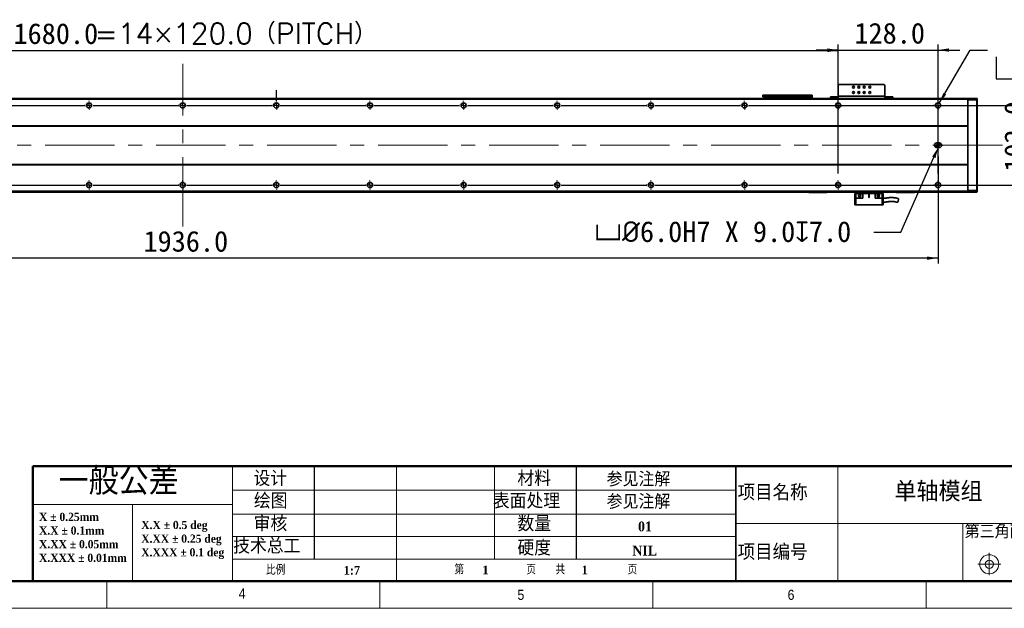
# Model space of a CAD drawing. Header units: millimetres. Extents: x 35 to 2905, y 35 to 2044.
# Tile 4 of 10: x 1008 to 2270, y 35 to 789. Entities that reach past the tile are written whole.
import ezdxf

# ---------------------------------------------------------------- set-up
doc = ezdxf.new("R2010")
doc.units = ezdxf.units.MM
doc.header["$LTSCALE"] = 7
doc.header["$PDSIZE"] = -1
doc.linetypes.add('CENTERX2', pattern=[20.32, 12.7, -2.54, 2.54, -2.54])
doc.layers.add('DIMNS', color=7, linetype='Continuous')
doc.layers.add('黑色实线', color=7, linetype='Continuous')
doc.styles.add('SLDTEXTSTYLE1', font='Gothic.ttf', dxfattribs={"width": 0.913})
doc.styles.add('SLDTEXTSTYLE2', font='timesbd.ttf', dxfattribs={"width": 0.933})
doc.styles.add('SLDTEXTSTYLE3', font='txt', dxfattribs={"bigfont": 'bigfont'})
doc.styles.add('SLDTEXTSTYLE4', font='txt', dxfattribs={"bigfont": 'bigfont'})
doc.styles.add('SLDTEXTSTYLE7', font='timesbd.ttf', dxfattribs={"width": 0.933, "bigfont": 'bigfont'})
doc.styles.add('SLDTEXTSTYLE8', font='txt')
doc.styles.add('SLDTEXTSTYLE9', font='txt', dxfattribs={"bigfont": 'bigfont'})
doc.dimstyles.new('SLDDIMSTYLE0', dxfattribs={"dimtxt": 26.6, "dimasz": 14, "dimexe": 0, "dimexo": 0.0625, "dimgap": 6.65, "dimtad": 2, "dimdec": 1, "dimrnd": 1e-09, "dimzin": 4, "dimdsep": 46, "dimtxsty": 'SLDTEXTSTYLE8', "dimsah": 1, "dimcen": 0.09, "dimadec": 0, "dimazin": 1, "dimtfac": 1, "dimtdec": 1, "dimtmove": 0, "dimatfit": 0, "dimfxl": 0, "dimfrac": 2, "dimtolj": 1, "dimtzin": 12, "dimarcsym": 0})
doc.dimstyles.new('SLDDIMSTYLE4', dxfattribs={"dimtxt": 26.6, "dimasz": 14, "dimexe": 0, "dimexo": 0.0625, "dimgap": 6.65, "dimtad": 2, "dimdec": 1, "dimrnd": 1e-09, "dimzin": 4, "dimdsep": 46, "dimtxsty": 'SLDTEXTSTYLE8', "dimsah": 1, "dimcen": 0.09, "dimadec": 0, "dimazin": 1, "dimtfac": 1, "dimtdec": 1, "dimtofl": 0, "dimtmove": 0, "dimatfit": 3, "dimfxl": 0, "dimfrac": 2, "dimtolj": 1, "dimtzin": 12, "dimarcsym": 0})
doc.dimstyles.new('SLDDIMSTYLE7', dxfattribs={"dimtxt": 26.6, "dimasz": 14, "dimexe": 0, "dimexo": 0.0625, "dimgap": 6.65, "dimtad": 0, "dimtih": 1, "dimtoh": 1, "dimdec": 1, "dimrnd": 1e-09, "dimzin": 4, "dimdsep": 46, "dimtxsty": 'SLDTEXTSTYLE8', "dimsah": 1, "dimcen": 0, "dimadec": 0, "dimazin": 1, "dimtfac": 1, "dimtdec": 1, "dimtofl": 0, "dimtmove": 0, "dimatfit": 3, "dimfxl": 0, "dimfrac": 2, "dimtolj": 1, "dimtzin": 12, "dimarcsym": 0})
doc.dimstyles.new('SLDDIMSTYLE8', dxfattribs={"dimtxt": 26.6, "dimasz": 14, "dimexe": 0, "dimexo": 0.0625, "dimgap": 6.65, "dimtad": 0, "dimtih": 1, "dimtoh": 1, "dimdec": 1, "dimrnd": 1e-09, "dimzin": 4, "dimdsep": 46, "dimtxsty": 'SLDTEXTSTYLE8', "dimsah": 1, "dimcen": 0, "dimadec": 0, "dimazin": 1, "dimtfac": 1, "dimtdec": 1, "dimtofl": 0, "dimtmove": 0, "dimatfit": 3, "dimfxl": 0, "dimfrac": 2, "dimtolj": 1, "dimtzin": 12, "dimarcsym": 0})

# ---------------------------------------------------------------- blocks, each defined once
blk = doc.blocks.new('SW_NOTE_0')
at = {"color": 0, "linetype": 'Continuous', "lineweight": 0, "char_height": 10.5, "attachment_point": 1, "style": 'SLDTEXTSTYLE2'}
for s, insert in [('X.X ± 0.5 deg', (0, 13.8)), ('X.XX ± 0.25 deg', (0, -3.7)), ('X.XXX ± 0.1 deg', (0, -21.2))]:
    blk.add_mtext(s, dxfattribs=dict(at, insert=insert))
blk = doc.blocks.new('SW_NOTE_1')
at = {"color": 0, "linetype": 'Continuous', "lineweight": 0, "char_height": 10.5, "attachment_point": 1, "style": 'SLDTEXTSTYLE2'}
for s, insert in [('X ± 0.25mm ', (0, 13.8)), ('X.X ± 0.1mm', (0, -3.7))]:
    blk.add_mtext(s, dxfattribs=dict(at, insert=insert))
blk = doc.blocks.new('SW_NOTE_2')
at = {"color": 0, "linetype": 'Continuous', "lineweight": 0, "char_height": 10.5, "attachment_point": 1, "style": 'SLDTEXTSTYLE2'}
for s, insert in [('X.XX ± 0.05mm', (0, 13.8)), ('X.XXX ± 0.01mm', (0, -3.7))]:
    blk.add_mtext(s, dxfattribs=dict(at, insert=insert))
blk = doc.blocks.new('_D_28')
at = {"layer": 'Defpoints', "color": 0}
for p in [(2185.7, 625.8), (2186.9, 628.5)]:
    blk.add_point(p, dxfattribs=at)
at = {"layer": '黑色实线', "color": 0, "lineweight": -2}
for p, q in [((2137.6, 517.3), (2180, 613)), ((2103.3, 517.3), (2137.6, 517.3))]:
    blk.add_line(p, q, dxfattribs=at)
at = {"layer": '黑色实线', "color": 0}
blk.add_solid([(2177.9, 613.9), (2182.1, 612), (2185.7, 625.8)], dxfattribs=at)
at = {"layer": '黑色实线', "color": 0, "insert": (1744.9, 531.1), "char_height": 26.6, "attachment_point": 1, "style": 'SLDTEXTSTYLE8'}
blk.add_mtext('\\A1;{\\fGDT|b0|i0|c134|p2;v\\fISOCPEUR|b0|i0|c134|p34;%%C}6.0H7 X 9.0{\\fGDT|b0|i0|c134|p2;x}7.0', dxfattribs=at)
blk = doc.blocks.new('_D_29')
at = {"layer": '黑色实线'}
for p, q in [((249.4, 619.6), (249.4, 476.8)), ((2185.4, 614.1), (2185.4, 476.8)), ((2185.4, 483.8), (249.4, 483.8))]:
    blk.add_line(p, q, dxfattribs=at)
for points in [[(249.4, 483.8), (263.4, 481.7), (263.4, 485.9)], [(2185.4, 483.8), (2171.4, 485.9), (2171.4, 481.7)]]:
    blk.add_solid(points, dxfattribs=at)
at = {"layer": '黑色实线', "insert": (1167.1, 518.7), "char_height": 26.6, "attachment_point": 1, "style": 'SLDTEXTSTYLE8'}
blk.add_mtext('1936.0', dxfattribs=at)
blk = doc.blocks.new('SW_SYMBOL_HOLE_SPOT')
at = {"layer": '黑色实线', "color": 0}
for p, q in [((0, 6125), (0, 525)), ((11200, 525), (11200, 6125)), ((0, 525), (11200, 525))]:
    blk.add_line(p, q, dxfattribs=at)
blk = doc.blocks.new('SW_SYMBOL_HOLE_DEPTH')
at = {"layer": '黑色实线', "color": 0}
for p, q in [((0, 6125), (5600, 6125)), ((2800, 6125), (2800, 525)), ((700, 3885), (2800, 525)), ((4900, 3885), (2800, 525))]:
    blk.add_line(p, q, dxfattribs=at)
blk = doc.blocks.new('_D_30')
at = {"layer": '黑色实线'}
for p, q in [((2187, 682.4), (2226.4, 750.5)), ((2226.4, 750.5), (2248.8, 750.5))]:
    blk.add_line(p, q, dxfattribs=at)
blk.add_solid([(2187, 682.4), (2195.8, 693.5), (2192.2, 695.6)], dxfattribs=at)
at = {"layer": '黑色实线', "xscale": 0.004985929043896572, "yscale": 0.004985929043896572, "zscale": 0.004985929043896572}
for name, p in [('SW_SYMBOL_HOLE_SPOT', (2259.9, 711.1)), ('SW_SYMBOL_HOLE_DEPTH', (2459.5, 711.1))]:
    blk.add_blockref(name, p, dxfattribs=at)
at = {"layer": '黑色实线', "char_height": 26.6, "attachment_point": 1, "style": 'SLDTEXTSTYLE8'}
for s, insert in [('34X ', (2354.9, 785.7)), ('%%c', (2424.2, 785.4)), (' THROUGH HOLE', (2465.3, 785.7)), (' 42.0(UPSIDE DOWN)', (2498.4, 742.1)), ('%%c', (2333.5, 741.9)), (' 11.0 ', (2374.6, 742.1))]:
    blk.add_mtext(s, dxfattribs=dict(at, insert=insert))
blk = doc.blocks.new('_D_31')
at = {"layer": '黑色实线'}
for p, q in [((2305.4, 679.5), (2305.4, 707.5)), ((1952.1, 679.5), (2312.4, 679.5)), ((2305.4, 679.5), (2305.4, 577.5)), ((1952.1, 577.5), (2312.4, 577.5)), ((2305.4, 577.5), (2305.4, 549.5))]:
    blk.add_line(p, q, dxfattribs=at)
for points in [[(2305.4, 679.5), (2307.5, 693.5), (2303.3, 693.5)], [(2305.4, 577.5), (2303.3, 563.5), (2307.5, 563.5)]]:
    blk.add_solid(points, dxfattribs=at)
at = {"layer": '黑色实线', "insert": (2270.5, 594.6), "char_height": 26.6, "attachment_point": 1, "rotation": 90, "style": 'SLDTEXTSTYLE8'}
blk.add_mtext('102.0', dxfattribs=at)
blk = doc.blocks.new('_D_32')
at = {"layer": '黑色实线'}
for p, q in [((377.4, 694.3), (377.4, 757)), ((377.4, 750), (2057.4, 750)), ((2057.4, 694.3), (2057.4, 757))]:
    blk.add_line(p, q, dxfattribs=at)
for points in [[(377.4, 750), (391.4, 747.9), (391.4, 752.1)], [(2057.4, 750), (2043.4, 752.1), (2043.4, 747.9)]]:
    blk.add_solid(points, dxfattribs=at)
at = {"layer": '黑色实线', "char_height": 26.6, "attachment_point": 1}
for s, insert, style in [('1680.0', (1000.5, 784.9), 'SLDTEXTSTYLE8'), ('=14×120.0（PITCH）', (1104.5, 784.9), 'SLDTEXTSTYLE9')]:
    blk.add_mtext(s, dxfattribs=dict(at, insert=insert, style=style))
blk = doc.blocks.new('_D_34')
at = {"layer": '黑色实线'}
for p, q in [((2057.4, 592.3), (2057.4, 757.5)), ((2185.4, 592.3), (2185.4, 757.5)), ((2057.4, 750.5), (2029.4, 750.5)), ((2057.4, 750.5), (2185.4, 750.5)), ((2185.4, 750.5), (2213.4, 750.5))]:
    blk.add_line(p, q, dxfattribs=at)
for points in [[(2057.4, 750.5), (2043.4, 752.6), (2043.4, 748.4)], [(2185.4, 750.5), (2199.4, 748.4), (2199.4, 752.6)]]:
    blk.add_solid(points, dxfattribs=at)
at = {"layer": '黑色实线', "insert": (2078.2, 785.4), "char_height": 26.6, "attachment_point": 1, "style": 'SLDTEXTSTYLE8'}
blk.add_mtext('128.0', dxfattribs=at)
blk = doc.blocks.new('SW_CENTERMARKSYMBOL_1')
at = {"layer": '黑色实线', "color": 0}
for p, q in [((485.08, 0), (594.92, 0)), ((594.92, 0), (594.16, 0)), ((600, 0), (597.46, 0)), ((600, 0), (597.46, 0)), ((600, 0), (597.46, 0)), ((600, 0), (597.46, 0)), ((600, 0), (597.46, 0)), ((600, 0), (597.46, 0)), ((600, 0), (597.46, 0)), ((600, 5.08), (600, 5.84)), ((600, 0), (600, 2.54)), ((600, 0), (600, 2.54)), ((600, 0), (600, 2.54)), ((600, 0), (600, 2.54)), ((600, 0), (600, 2.54)), ((600, 0), (600, 2.54)), ((600, 0), (600, 2.54)), ((600, 0), (600, -2.54)), ((600, 0), (602.54, 0)), ((600, 0), (600, -2.54)), ((600, 0), (602.54, 0)), ((600, 0), (600, -2.54)), ((600, 0), (602.54, 0)), ((600, 0), (600, -2.54)), ((600, 0), (602.54, 0)), ((600, 0), (600, -2.54)), ((600, 0), (602.54, 0)), ((600, 0), (600, -2.54)), ((600, 0), (602.54, 0)), ((600, 0), (600, -2.54)), ((600, 0), (602.54, 0)), ((605.08, 0), (605.84, 0)), ((605.08, 0), (714.92, 0)), ((714.92, 0), (714.16, 0)), ((720, 0), (717.46, 0)), ((720, 0), (717.46, 0)), ((720, 0), (717.46, 0)), ((720, 0), (717.46, 0)), ((720, 0), (717.46, 0)), ((720, 0), (717.46, 0)), ((720, 0), (717.46, 0)), ((720, 0), (717.46, 0)), ((720, 5.08), (720, 5.84)), ((720, 0), (720, 2.54)), ((720, 0), (720, 2.54)), ((720, 0), (720, 2.54)), ((720, 0), (720, 2.54)), ((720, 0), (720, 2.54)), ((720, 0), (720, 2.54)), ((720, 0), (720, 2.54)), ((720, 0), (720, 2.54)), ((720, 0), (720, -2.54)), ((720, 0), (722.54, 0)), ((720, 0), (720, -2.54)), ((720, 0), (722.54, 0)), ((720, 0), (720, -2.54)), ((720, 0), (722.54, 0)), ((720, 0), (720, -2.54)), ((720, 0), (722.54, 0)), ((720, 0), (720, -2.54)), ((720, 0), (722.54, 0)), ((720, 0), (720, -2.54)), ((720, 0), (722.54, 0)), ((720, 0), (720, -2.54)), ((720, 0), (722.54, 0)), ((720, 0), (720, -2.54)), ((720, 0), (722.54, 0)), ((725.08, 0), (725.84, 0)), ((725.08, 0), (834.92, 0)), ((834.92, 0), (834.16, 0)), ((840, 0), (837.46, 0)), ((840, 0), (837.46, 0)), ((840, 0), (837.46, 0)), ((840, 0), (837.46, 0)), ((840, 0), (837.46, 0)), ((840, 0), (837.46, 0)), ((840, 0), (837.46, 0)), ((840, 5.08), (840, 5.84)), ((840, 0), (840, 2.54)), ((840, 0), (840, 2.54)), ((840, 0), (840, 2.54)), ((840, 0), (840, 2.54)), ((840, 0), (840, 2.54)), ((840, 0), (840, 2.54)), ((840, 0), (840, 2.54)), ((840, 0), (840, -2.54)), ((840, 0), (842.54, 0)), ((840, 0), (840, -2.54)), ((840, 0), (842.54, 0)), ((840, 0), (840, -2.54)), ((840, 0), (842.54, 0)), ((840, 0), (840, -2.54)), ((840, 0), (842.54, 0)), ((840, 0), (840, -2.54)), ((840, 0), (842.54, 0)), ((840, 0), (840, -2.54)), ((840, 0), (842.54, 0)), ((840, 0), (840, -2.54)), ((840, 0), (842.54, 0)), ((845.08, 0), (845.84, 0)), ((845.08, 0), (954.92, 0)), ((954.92, 0), (954.16, 0)), ((960, 0), (957.46, 0)), ((960, 0), (957.46, 0)), ((960, 0), (957.46, 0)), ((960, 0), (957.46, 0)), ((960, 0), (957.46, 0)), ((960, 0), (957.46, 0)), ((960, 5.08), (960, 5.84)), ((960, 0), (960, 2.54)), ((960, 0), (960, 2.54)), ((960, 0), (960, 2.54)), ((960, 0), (960, 2.54)), ((960, 0), (960, 2.54)), ((960, 0), (960, 2.54)), ((960, 0), (960, -2.54)), ((960, 0), (962.54, 0)), ((960, 0), (960, -2.54)), ((960, 0), (962.54, 0)), ((960, 0), (960, -2.54)), ((960, 0), (962.54, 0)), ((960, 0), (960, -2.54)), ((960, 0), (962.54, 0)), ((960, 0), (960, -2.54)), ((960, 0), (962.54, 0)), ((960, 0), (960, -2.54)), ((960, 0), (962.54, 0)), ((965.08, 0), (965.84, 0)), ((965.08, 0), (1074.92, 0)), ((1074.92, 0), (1074.16, 0)), ((1080, 0), (1077.46, 0)), ((1080, 0), (1077.46, 0)), ((1080, 0), (1077.46, 0)), ((1080, 0), (1077.46, 0)), ((1080, 0), (1077.46, 0)), ((1080, 5.08), (1080, 5.84)), ((1080, 0), (1080, 2.54)), ((1080, 0), (1080, 2.54)), ((1080, 0), (1080, 2.54)), ((1080, 0), (1080, 2.54)), ((1080, 0), (1080, 2.54)), ((1080, 0), (1080, -2.54)), ((1080, 0), (1082.54, 0)), ((1080, 0), (1080, -2.54)), ((1080, 0), (1082.54, 0)), ((1080, 0), (1080, -2.54)), ((1080, 0), (1082.54, 0)), ((1080, 0), (1080, -2.54)), ((1080, 0), (1082.54, 0)), ((1080, 0), (1080, -2.54)), ((1080, 0), (1082.54, 0)), ((1085.08, 0), (1085.84, 0)), ((1085.08, 0), (1194.92, 0)), ((1194.92, 0), (1194.16, 0)), ((1200, 0), (1197.46, 0)), ((1200, 0), (1197.46, 0)), ((1200, 0), (1197.46, 0)), ((1200, 0), (1197.46, 0)), ((1200, 5.08), (1200, 5.84)), ((1200, 0), (1200, 2.54)), ((1200, 0), (1200, 2.54)), ((1200, 0), (1200, 2.54)), ((1200, 0), (1200, 2.54)), ((1200, 0), (1200, -2.54)), ((1200, 0), (1202.54, 0)), ((1200, 0), (1200, -2.54)), ((1200, 0), (1202.54, 0)), ((1200, 0), (1200, -2.54)), ((1200, 0), (1202.54, 0)), ((1200, 0), (1200, -2.54)), ((1200, 0), (1202.54, 0)), ((1205.08, 0), (1205.84, 0)), ((1205.08, 0), (1314.92, 0)), ((1314.92, 0), (1314.16, 0)), ((1320, 0), (1317.46, 0)), ((1320, 0), (1317.46, 0)), ((1320, 0), (1317.46, 0)), ((1320, 5.08), (1320, 5.84)), ((1320, 0), (1320, 2.54)), ((1320, 0), (1320, 2.54)), ((1320, 0), (1320, 2.54)), ((1320, 0), (1320, -2.54)), ((1320, 0), (1322.54, 0)), ((1320, 0), (1320, -2.54)), ((1320, 0), (1322.54, 0)), ((1320, 0), (1320, -2.54)), ((1320, 0), (1322.54, 0)), ((1325.08, 0), (1325.84, 0)), ((1325.08, 0), (1434.92, 0)), ((1434.92, 0), (1434.16, 0)), ((1440, 0), (1437.46, 0)), ((1440, 0), (1437.46, 0)), ((1440, 5.08), (1440, 5.84)), ((1440, 0), (1440, 2.54)), ((1440, 0), (1440, 2.54)), ((1440, 0), (1440, -2.54)), ((1440, 0), (1442.54, 0)), ((1440, 0), (1440, -2.54)), ((1440, 0), (1442.54, 0)), ((1445.08, 0), (1445.84, 0)), ((1445.08, 0), (1554.92, 0)), ((1560, 0), (1557.46, 0)), ((1560, 5.08), (1560, 5.84)), ((1560, 0), (1560, 2.54)), ((1560, 0), (1560, -2.54)), ((1560, 0), (1562.54, 0)), ((1565.08, 0), (1565.84, 0)), ((600, -5.08), (600, -5.84)), ((720, -5.08), (720, -5.84)), ((840, -5.08), (840, -5.84)), ((960, -5.08), (960, -5.84)), ((1080, -5.08), (1080, -5.84)), ((1200, -5.08), (1200, -5.84)), ((1320, -5.08), (1320, -5.84)), ((1440, -5.08), (1440, -5.84)), ((1560, -5.08), (1560, -5.84))]:
    blk.add_line(p, q, dxfattribs=at)
blk = doc.blocks.new('SW_CENTERMARKSYMBOL_2')
at = {"layer": '黑色实线', "color": 0}
for p, q in [((720, 5.08), (720, 19.44)), ((365.08, 0), (474.92, 0)), ((474.92, 0), (474.16, 0)), ((480, 0), (477.46, 0)), ((480, 0), (477.46, 0)), ((480, 0), (477.46, 0)), ((480, 0), (477.46, 0)), ((480, 0), (477.46, 0)), ((480, 0), (477.46, 0)), ((480, 0), (477.46, 0)), ((480, 5.08), (480, 5.84)), ((480, 0), (480, 2.54)), ((480, 0), (480, 2.54)), ((480, 0), (480, 2.54)), ((480, 0), (480, 2.54)), ((480, 0), (480, 2.54)), ((480, 0), (480, 2.54)), ((480, 0), (480, 2.54)), ((480, 0), (480, -2.54)), ((480, 0), (482.54, 0)), ((480, 0), (480, -2.54)), ((480, 0), (482.54, 0)), ((480, 0), (480, -2.54)), ((480, 0), (482.54, 0)), ((480, 0), (480, -2.54)), ((480, 0), (482.54, 0)), ((480, 0), (480, -2.54)), ((480, 0), (482.54, 0)), ((480, 0), (480, -2.54)), ((480, 0), (482.54, 0)), ((480, 0), (480, -2.54)), ((480, 0), (482.54, 0)), ((485.08, 0), (485.84, 0)), ((485.08, 0), (594.92, 0)), ((594.92, 0), (594.16, 0)), ((600, 0), (597.46, 0)), ((600, 0), (597.46, 0)), ((600, 0), (597.46, 0)), ((600, 0), (597.46, 0)), ((600, 0), (597.46, 0)), ((600, 0), (597.46, 0)), ((600, 0), (597.46, 0)), ((600, 0), (597.46, 0)), ((600, 5.08), (600, 5.84)), ((600, 0), (600, 2.54)), ((600, 0), (600, 2.54)), ((600, 0), (600, 2.54)), ((600, 0), (600, 2.54)), ((600, 0), (600, 2.54)), ((600, 0), (600, 2.54)), ((600, 0), (600, 2.54)), ((600, 0), (600, 2.54)), ((600, 0), (600, -2.54)), ((600, 0), (602.54, 0)), ((600, 0), (600, -2.54)), ((600, 0), (602.54, 0)), ((600, 0), (600, -2.54)), ((600, 0), (602.54, 0)), ((600, 0), (600, -2.54)), ((600, 0), (602.54, 0)), ((600, 0), (600, -2.54)), ((600, 0), (602.54, 0)), ((600, 0), (600, -2.54)), ((600, 0), (602.54, 0)), ((600, 0), (600, -2.54)), ((600, 0), (602.54, 0)), ((600, 0), (600, -2.54)), ((600, 0), (602.54, 0)), ((605.08, 0), (605.84, 0)), ((605.08, 0), (714.92, 0)), ((714.92, 0), (714.16, 0)), ((720, 0), (717.46, 0)), ((720, 0), (717.46, 0)), ((720, 0), (717.46, 0)), ((720, 0), (717.46, 0)), ((720, 0), (717.46, 0)), ((720, 0), (717.46, 0)), ((720, 0), (717.46, 0)), ((720, 0), (720, 2.54)), ((720, 0), (720, 2.54)), ((720, 0), (720, 2.54)), ((720, 0), (720, 2.54)), ((720, 0), (720, 2.54)), ((720, 0), (720, 2.54)), ((720, 0), (720, 2.54)), ((720, 0), (720, -2.54)), ((720, 0), (722.54, 0)), ((720, 0), (720, -2.54)), ((720, 0), (722.54, 0)), ((720, 0), (720, -2.54)), ((720, 0), (722.54, 0)), ((720, 0), (720, -2.54)), ((720, 0), (722.54, 0)), ((720, 0), (720, -2.54)), ((720, 0), (722.54, 0)), ((720, 0), (720, -2.54)), ((720, 0), (722.54, 0)), ((720, 0), (720, -2.54)), ((720, 0), (722.54, 0)), ((725.08, 0), (725.84, 0)), ((725.08, 0), (834.92, 0)), ((834.92, 0), (834.16, 0)), ((840, 0), (837.46, 0)), ((840, 0), (837.46, 0)), ((840, 0), (837.46, 0)), ((840, 0), (837.46, 0)), ((840, 0), (837.46, 0)), ((840, 0), (837.46, 0)), ((840, 5.08), (840, 5.84)), ((840, 0), (840, 2.54)), ((840, 0), (840, 2.54)), ((840, 0), (840, 2.54)), ((840, 0), (840, 2.54)), ((840, 0), (840, 2.54)), ((840, 0), (840, 2.54)), ((840, 0), (840, -2.54)), ((840, 0), (842.54, 0)), ((840, 0), (840, -2.54)), ((840, 0), (842.54, 0)), ((840, 0), (840, -2.54)), ((840, 0), (842.54, 0)), ((840, 0), (840, -2.54)), ((840, 0), (842.54, 0)), ((840, 0), (840, -2.54)), ((840, 0), (842.54, 0)), ((840, 0), (840, -2.54)), ((840, 0), (842.54, 0)), ((845.08, 0), (845.84, 0)), ((845.08, 0), (954.92, 0)), ((954.92, 0), (954.16, 0)), ((960, 0), (957.46, 0)), ((960, 0), (957.46, 0)), ((960, 0), (957.46, 0)), ((960, 0), (957.46, 0)), ((960, 0), (957.46, 0)), ((960, 5.08), (960, 5.84)), ((960, 0), (960, 2.54)), ((960, 0), (960, 2.54)), ((960, 0), (960, 2.54)), ((960, 0), (960, 2.54)), ((960, 0), (960, 2.54)), ((960, 0), (960, -2.54)), ((960, 0), (962.54, 0)), ((960, 0), (960, -2.54)), ((960, 0), (962.54, 0)), ((960, 0), (960, -2.54)), ((960, 0), (962.54, 0)), ((960, 0), (960, -2.54)), ((960, 0), (962.54, 0)), ((960, 0), (960, -2.54)), ((960, 0), (962.54, 0)), ((965.08, 0), (965.84, 0)), ((965.08, 0), (1074.92, 0)), ((1074.92, 0), (1074.16, 0)), ((1080, 0), (1077.46, 0)), ((1080, 0), (1077.46, 0)), ((1080, 0), (1077.46, 0)), ((1080, 0), (1077.46, 0)), ((1080, 5.08), (1080, 5.84)), ((1080, 0), (1080, 2.54)), ((1080, 0), (1080, 2.54)), ((1080, 0), (1080, 2.54)), ((1080, 0), (1080, 2.54)), ((1080, 0), (1080, -2.54)), ((1080, 0), (1082.54, 0)), ((1080, 0), (1080, -2.54)), ((1080, 0), (1082.54, 0)), ((1080, 0), (1080, -2.54)), ((1080, 0), (1082.54, 0)), ((1080, 0), (1080, -2.54)), ((1080, 0), (1082.54, 0)), ((1085.08, 0), (1085.84, 0)), ((1085.08, 0), (1194.92, 0)), ((1194.92, 0), (1194.16, 0)), ((1200, 0), (1197.46, 0)), ((1200, 0), (1197.46, 0)), ((1200, 0), (1197.46, 0)), ((1200, 5.08), (1200, 5.84)), ((1200, 0), (1200, 2.54)), ((1200, 0), (1200, 2.54)), ((1200, 0), (1200, 2.54)), ((1200, 0), (1200, -2.54)), ((1200, 0), (1202.54, 0)), ((1200, 0), (1200, -2.54)), ((1200, 0), (1202.54, 0)), ((1200, 0), (1200, -2.54)), ((1200, 0), (1202.54, 0)), ((1205.08, 0), (1205.84, 0)), ((1205.08, 0), (1314.92, 0)), ((1314.92, 0), (1314.16, 0)), ((1320, 0), (1317.46, 0)), ((1320, 0), (1317.46, 0)), ((1320, 5.08), (1320, 5.84)), ((1320, 0), (1320, 2.54)), ((1320, 0), (1320, 2.54)), ((1320, 0), (1320, -2.54)), ((1320, 0), (1322.54, 0)), ((1320, 0), (1320, -2.54)), ((1320, 0), (1322.54, 0)), ((1325.08, 0), (1325.84, 0)), ((1325.08, 0), (1434.92, 0)), ((1440, 0), (1437.46, 0)), ((1440, 5.08), (1440, 5.84)), ((1440, 0), (1440, 2.54)), ((1440, 0), (1440, -2.54)), ((1440, 0), (1442.54, 0)), ((1445.08, 0), (1445.84, 0)), ((480, -5.08), (480, -5.84)), ((600, -5.08), (600, -5.84)), ((720, -5.08), (720, -5.84)), ((840, -5.08), (840, -5.84)), ((960, -5.08), (960, -5.84)), ((1080, -5.08), (1080, -5.84)), ((1200, -5.08), (1200, -5.84)), ((1320, -5.08), (1320, -5.84)), ((1440, -5.08), (1440, -5.84))]:
    blk.add_line(p, q, dxfattribs=at)
blk = doc.blocks.new('SW_CENTERMARKSYMBOL_3')
at = {"layer": '黑色实线', "color": 0}
for p, q in [((-5.08, 0), (-5.84, 0)), ((0, 0), (-2.54, 0)), ((0, 5.08), (0, 5.84)), ((0, 0), (0, 2.54)), ((0, 0), (0, -2.54)), ((0, 0), (2.54, 0)), ((5.08, 0), (5.84, 0)), ((0, -5.08), (0, -5.84))]:
    blk.add_line(p, q, dxfattribs=at)
blk = doc.blocks.new('SW_CENTERMARKSYMBOL_4')
at = {"layer": '黑色实线', "color": 0}
for p, q in [((-5.08, 0), (-5.84, 0)), ((0, 0), (-2.54, 0)), ((0, 5.08), (0, 5.84)), ((0, 0), (0, 2.54)), ((0, 0), (0, -2.54)), ((0, 0), (2.54, 0)), ((5.08, 0), (5.84, 0)), ((0, -5.08), (0, -5.84))]:
    blk.add_line(p, q, dxfattribs=at)
blk = doc.blocks.new('SW_CENTERMARKSYMBOL_5')
at = {"layer": '黑色实线', "color": 0}
for p, q in [((-5.08, 0), (-5.54, 0)), ((0, 0), (-2.54, 0)), ((0, 5.08), (0, 5.54)), ((0, 0), (0, 2.54)), ((0, 0), (2.54, 0)), ((0, 0), (0, -2.54)), ((5.08, 0), (5.54, 0)), ((0, -5.08), (0, -5.54))]:
    blk.add_line(p, q, dxfattribs=at)
blk = doc.blocks.new('SW_DOWELSYMBOL_5')
at = {"linetype": 'Continuous', "lineweight": 18}
h = blk.add_hatch(color=0, dxfattribs=at)
edge = h.paths.add_edge_path(flags=0)
edge.add_arc((0, 0), 3, 180, 270)
edge.add_line((0, -3), (0, 0))
edge.add_line((0, 0), (-3, 0))
h = blk.add_hatch(color=0, dxfattribs=at)
edge = h.paths.add_edge_path(flags=0)
edge.add_arc((0, 0), 3, 0, 90)
edge.add_line((0, 3), (0, 0))
edge.add_line((0, 0), (3, 0))
at = {"layer": '黑色实线', "color": 0}
blk.add_circle((0, 0), 3, dxfattribs=at)
blk = doc.blocks.new('SW_DOWELSYMBOL_6')
at = {"linetype": 'Continuous', "lineweight": 18}
h = blk.add_hatch(color=0, dxfattribs=at)
edge = h.paths.add_edge_path(flags=0)
edge.add_arc((0, 0), 3, 180, 270)
edge.add_line((0, -3), (0, 0))
edge.add_line((0, 0), (-3, 0))
h = blk.add_hatch(color=0, dxfattribs=at)
edge = h.paths.add_edge_path(flags=0)
edge.add_arc((0, 0), 3, 0, 90)
edge.add_line((0, 3), (0, 0))
edge.add_line((0, 0), (3, 0))
at = {"layer": '黑色实线', "color": 0}
blk.add_circle((0, 0), 3, dxfattribs=at)

msp = doc.modelspace()

# ---------------------------------------------------------------- linework, layer by layer
at = {"color": 7, "linetype": 'Continuous', "lineweight": 35}
for p, q in [((2058.38, 706.32), (2057.38, 705.32)), ((2057.38, 705.32), (2057.38, 691.52)), ((2116.38, 706.32), (2058.38, 706.32)), ((2117.38, 705.32), (2116.38, 706.32)), ((2117.38, 691.52), (2117.38, 705.32)), ((2223.38, 688.52), (211.38, 688.52)), ((2223.38, 687.52), (211.38, 687.52)), ((1960.88, 690.52), (1960.88, 692.52)), ((1960.88, 692.52), (1961.88, 692.52)), ((1961.88, 690.52), (1960.88, 690.52)), ((1961.88, 692.52), (1961.88, 690.52)), ((1961.88, 692.52), (2015.88, 692.52)), ((1961.88, 690.52), (2015.88, 690.52)), ((1988.88, 688.69), (1988.88, 690.52)), ((1988.88, 688.69), (2023.88, 688.69)), ((1988.88, 688.52), (1988.88, 688.69)), ((2015.88, 690.52), (2015.88, 692.52)), ((2015.88, 692.52), (2023.88, 692.52)), ((2023.88, 690.52), (2015.88, 690.52)), ((2023.88, 692.52), (2023.88, 690.52)), ((2023.88, 690.52), (2023.88, 688.69)), ((2023.88, 688.69), (2023.88, 688.52)), ((2047.38, 688.52), (2047.38, 690.52)), ((2047.38, 690.52), (2048.38, 690.52)), ((2048.38, 690.52), (2048.38, 688.52)), ((2048.38, 690.52), (2056.38, 690.52)), ((2056.38, 690.52), (2056.38, 688.52)), ((2057.38, 690.52), (2056.38, 690.52)), ((2057.9, 682.78), (2056.86, 682.78)), ((2117.38, 691.52), (2057.38, 691.52)), ((2057.38, 688.52), (2057.38, 691.52)), ((2059.88, 677.37), (2059.88, 681.67)), ((2117.38, 691.52), (2117.38, 688.52)), ((2118.38, 690.52), (2117.38, 690.52)), ((2118.38, 690.52), (2118.38, 688.52)), ((2118.38, 690.52), (2126.38, 690.52)), ((2126.38, 688.52), (2126.38, 690.52)), ((2126.38, 690.52), (2127.38, 690.52)), ((2127.38, 690.52), (2127.38, 688.52)), ((2223.38, 688.22), (2223.68, 688.52)), ((2223.38, 687.52), (2223.38, 688.52)), ((2223.38, 653.52), (2223.38, 687.52)), ((2223.38, 686.4), (2223.68, 686.52)), ((2223.68, 688.52), (2223.68, 686.52)), ((2223.68, 688.52), (2235.08, 688.52)), ((2223.68, 686.52), (2223.68, 570.52)), ((2235.08, 686.52), (2223.68, 686.52)), ((2235.08, 686.52), (2235.08, 688.52)), ((2235.38, 688.22), (2235.08, 688.52)), ((2235.08, 570.52), (2235.08, 686.52)), ((2235.38, 686.4), (2235.08, 686.52)), ((2235.38, 688.22), (2235.38, 686.4)), ((2235.38, 686.4), (2235.38, 570.64)), ((2182.38, 680.89), (2182.38, 678.15)), ((2223.38, 653.52), (211.38, 653.52)), ((2223.38, 653.02), (211.38, 653.02)), ((2223.38, 653.52), (2223.38, 653.02)), ((2223.38, 604.02), (2223.38, 653.02)), ((2186.88, 631.52), (2183.88, 631.52)), ((2183.88, 625.52), (2186.88, 625.52)), ((2223.38, 604.02), (211.38, 604.02)), ((2223.38, 603.52), (211.38, 603.52)), ((2223.38, 603.52), (2223.38, 604.02)), ((2223.38, 569.52), (2223.38, 603.52)), ((2223.38, 569.52), (211.38, 569.52)), ((2223.38, 568.52), (211.38, 568.52)), ((2019.38, 568.32), (2019.38, 568.52)), ((2019.38, 568.32), (2019.68, 568.02)), ((2019.38, 568.32), (2020.38, 568.32)), ((2020.5, 568.02), (2019.68, 568.02)), ((2020.38, 568.52), (2020.38, 568.32)), ((2020.5, 568.02), (2020.38, 568.32)), ((2020.38, 568.32), (2042.38, 568.32)), ((2042.25, 568.02), (2020.5, 568.02)), ((2042.25, 568.02), (2042.38, 568.32)), ((2043.08, 568.02), (2042.25, 568.02)), ((2042.38, 568.32), (2042.38, 568.52)), ((2042.38, 568.32), (2043.38, 568.32)), ((2043.08, 568.02), (2043.38, 568.32)), ((2043.38, 568.52), (2043.38, 568.32)), ((2057.9, 574.26), (2056.86, 574.26)), ((2059.88, 575.37), (2059.88, 579.67)), ((2079.88, 566.62), (2079.88, 568.52)), ((2113.88, 566.62), (2113.88, 568.52)), ((2131.38, 568.32), (2131.38, 568.52)), ((2131.38, 568.32), (2131.68, 568.02)), ((2131.38, 568.32), (2132.38, 568.32)), ((2132.5, 568.02), (2131.68, 568.02)), ((2132.38, 568.52), (2132.38, 568.32)), ((2132.5, 568.02), (2132.38, 568.32)), ((2132.38, 568.32), (2154.38, 568.32)), ((2154.25, 568.02), (2132.5, 568.02)), ((2154.25, 568.02), (2154.38, 568.32)), ((2155.08, 568.02), (2154.25, 568.02)), ((2154.38, 568.32), (2154.38, 568.52)), ((2154.38, 568.32), (2155.38, 568.32)), ((2155.08, 568.02), (2155.38, 568.32)), ((2155.38, 568.52), (2155.38, 568.32)), ((2182.38, 578.89), (2182.38, 576.15)), ((2223.38, 570.64), (2223.68, 570.52)), ((2223.38, 569.52), (2223.38, 568.52)), ((2223.38, 568.82), (2223.68, 568.52)), ((2223.68, 570.52), (2223.68, 568.52)), ((2223.68, 570.52), (2235.08, 570.52)), ((2235.08, 568.52), (2223.68, 568.52)), ((2235.38, 570.64), (2235.08, 570.52)), ((2235.08, 568.52), (2235.08, 570.52)), ((2235.38, 568.82), (2235.08, 568.52)), ((2235.38, 570.64), (2235.38, 568.82)), ((2078.88, 566.62), (2078.88, 552.22)), ((2080.08, 566.62), (2078.88, 566.62)), ((2080.08, 560.62), (2079.88, 560.62)), ((2079.88, 552.22), (2079.88, 560.62)), ((2080.08, 566.62), (2080.08, 560.62)), ((2088.88, 566.62), (2080.08, 566.62)), ((2080.08, 560.62), (2088.88, 560.62)), ((2088.88, 566.62), (2096.63, 566.62)), ((2088.88, 566.62), (2088.88, 560.62)), ((2097.13, 566.62), (2096.63, 566.62)), ((2096.63, 566.62), (2096.63, 561.87)), ((2097.13, 566.62), (2104.88, 566.62)), ((2097.13, 561.87), (2097.13, 566.62)), ((2104.88, 560.62), (2104.88, 566.62)), ((2113.68, 566.62), (2104.88, 566.62)), ((2104.88, 560.62), (2113.68, 560.62)), ((2108.26, 565.07), (2108.42, 565.17)), ((2108.26, 565.07), (2108.42, 565.17)), ((2109.89, 564.67), (2110.02, 564.27)), ((2113.68, 560.62), (2113.68, 566.62)), ((2114.88, 566.62), (2113.68, 566.62)), ((2113.88, 560.62), (2113.68, 560.62)), ((2113.88, 560.62), (2113.88, 552.22)), ((2114.88, 552.22), (2114.88, 566.62)), ((2079.88, 552.22), (2078.88, 552.22)), ((2113.88, 552.22), (2079.88, 552.22)), ((2114.88, 552.22), (2113.88, 552.22)), ((1926.29, 217), (1926.29, 70))]:
    msp.add_line(p, q, dxfattribs=at)
at = {"color": 8, "linetype": 'Continuous', "lineweight": 35}
for p, q in [((2084.63, 697.02), (2083.13, 697.02)), ((2091.63, 697.02), (2090.13, 697.02))]:
    msp.add_line(p, q, dxfattribs=at)
at = {"color": 7, "linetype": 'Continuous', "lineweight": 50}
for p, q in [((1025.29, 217), (1025.29, 70)), ((1025.29, 217), (1281, 217)), ((2870, 217), (1281, 217)), ((70, 70), (2870, 70))]:
    msp.add_line(p, q, dxfattribs=at)
at = {"color": 7, "linetype": 'Continuous', "lineweight": 18}
for p, q in [((1281, 217), (1281, 192.5)), ((1281, 168), (1281, 217)), ((1281, 192.5), (1281, 217)), ((1491.29, 217), (1491.29, 70)), ((1617, 217), (1617, 98.04)), ((2056.78, 217), (2056.78, 70)), ((1281, 168), (1281, 192.5)), ((1281, 186.61), (1926.29, 186.61)), ((1281, 168), (1025.29, 168)), ((1153.14, 168), (1153.14, 70)), ((1281, 168), (1281, 70)), ((1281, 155.78), (1926.29, 155.78)), ((1926.29, 143.5), (2339.76, 143.5)), ((2217.1, 143.5), (2217.1, 70)), ((1281, 126.91), (1926.29, 126.91)), ((2251.06, 106.04), (2251.06, 77.44)), ((1926.29, 98.04), (1281, 98.04)), ((2236.5, 91.48), (2265.91, 91.48)), ((70, 70), (2870, 70)), ((861, 70), (2870, 70)), ((1120, 35), (1120, 70)), ((1470, 35), (1470, 70)), ((1820, 70), (1820, 35)), ((2170, 35), (2170, 70)), ((35, 35), (2905, 35))]:
    msp.add_line(p, q, dxfattribs=at)
at = {"color": 7, "linetype": 'Continuous', "lineweight": 35}
for centre, radius in [((2076.88, 703.02), 1.25), ((2076.88, 696.02), 1.25), ((2083.88, 703.02), 1.25), ((2083.88, 696.02), 1.25), ((2090.88, 703.02), 1.25), ((2090.88, 696.02), 1.25), ((2097.88, 703.02), 1.25), ((2097.88, 696.02), 1.25), ((1097.38, 679.52), 3.3), ((1217.38, 679.52), 3.3), ((1337.38, 679.52), 3.3), ((1457.38, 679.52), 3.3), ((1577.38, 679.52), 3.3), ((1697.38, 679.52), 3.3), ((1817.38, 679.52), 3.3), ((1937.38, 679.52), 3.3), ((2057.38, 679.52), 3.3), ((2185.38, 679.52), 3.3), ((1097.38, 577.52), 3.3), ((1217.38, 577.52), 3.3), ((1337.38, 577.52), 3.3), ((1457.38, 577.52), 3.3), ((1577.38, 577.52), 3.3), ((1697.38, 577.52), 3.3), ((1817.38, 577.52), 3.3), ((1937.38, 577.52), 3.3), ((2057.38, 577.52), 3.3), ((2185.38, 577.52), 3.3), ((2084.88, 564.12), 1.6), ((2108.88, 564.12), 1.6)]:
    msp.add_circle(centre, radius, dxfattribs=at)
at = {"color": 7, "linetype": 'Continuous', "lineweight": 18}
for radius in [12.25, 5.25]:
    msp.add_circle((2251.06, 91.48), radius, dxfattribs=at)
at = {"color": 7, "linetype": 'Continuous', "lineweight": 35}
for centre, radius, start, end in [((2183.88, 628.52), 3, 90, 270), ((2186.88, 628.52), 3, 270, 90), ((2096.88, 561.87), 0.25, 180, 0)]:
    msp.add_arc(centre, radius, start, end, dxfattribs=at)
for points, knots in [([(2086.02, 564.27), (2086.04, 564.14), (2086.08, 563.88), (2085.97, 563.49), (2085.75, 563.14), (2085.41, 562.88), (2084.99, 562.73), (2084.54, 562.72), (2084.1, 562.85), (2083.87, 563.03), (2083.76, 563.12)], [0, 0, 0, 0, 0.1147409, 0.230601, 0.3509285, 0.4758536, 0.6054869, 0.7393797, 0.8775134, 1, 1, 1, 1]), ([(2084.86, 565.42), (2085, 565.39), (2085.28, 565.34), (2085.64, 565.09), (2085.82, 564.84), (2085.88, 564.69), (2085.89, 564.67)], [0, 0, 0, 0, 0.3222241, 0.6431886, 0.9518314, 1, 1, 1, 1]), ([(2108.88, 565.27), (2108.76, 565.26), (2108.53, 565.24), (2108.21, 565.08), (2107.96, 564.84), (2107.79, 564.53), (2107.71, 564.19), (2107.74, 563.84), (2107.88, 563.51), (2108.11, 563.24), (2108.4, 563.05), (2108.74, 562.96), (2109.09, 562.97), (2109.43, 563.09), (2109.71, 563.3), (2109.91, 563.58), (2110.03, 563.92), (2110.02, 564.15), (2110.02, 564.27)], [0, 0, 0, 0, 0.0624934, 0.1250085, 0.1874976, 0.2499964, 0.3124956, 0.3749952, 0.4374888, 0.4999994, 0.5625015, 0.6249989, 0.6875061, 0.7500216, 0.8124944, 0.874993, 0.9374975, 1, 1, 1, 1]), ([(2110.02, 564.27), (2110.04, 564.14), (2110.08, 563.88), (2109.97, 563.49), (2109.75, 563.14), (2109.41, 562.88), (2108.99, 562.73), (2108.54, 562.72), (2108.1, 562.85), (2107.87, 563.03), (2107.76, 563.12)], [0, 0, 0, 0, 0.1147341, 0.230593, 0.3509194, 0.4757879, 0.60542, 0.7393822, 0.8775146, 1, 1, 1, 1]), ([(2108.86, 565.42), (2109, 565.39), (2109.28, 565.34), (2109.64, 565.09), (2109.82, 564.84), (2109.88, 564.69), (2109.89, 564.67)], [0, 0, 0, 0, 0.3222241, 0.6431886, 0.9518314, 1, 1, 1, 1]), ([(2134.19, 560.41), (2133.22, 560.57), (2131.41, 560.86), (2128.94, 561.24), (2126.88, 561.41), (2125.03, 561.45), (2123, 561.37), (2121.16, 561.16), (2119.65, 560.94), (2118.64, 560.79), (2117.6, 560.64), (2116.54, 560.52), (2115.62, 560.44), (2115.07, 560.48), (2114.88, 560.49)], [0, 0, 0, 0, 0.15577089, 0.29078525, 0.39676688, 0.4749909, 0.57359278, 0.7047488, 0.75469674, 0.80709504, 0.86121524, 0.91596098, 0.97040662, 1, 1, 1, 1]), ([(2114.88, 555.5), (2115.11, 555.5), (2115.83, 555.47), (2116.98, 555.56), (2118.66, 555.75), (2120.36, 556.02), (2122.03, 556.25), (2123.48, 556.39), (2125.17, 556.48), (2127.08, 556.42), (2129.12, 556.19), (2131.23, 555.84), (2132.77, 555.6), (2133.62, 555.47)], [0, 0, 0, 0, 0.0368701, 0.1125407, 0.1785138, 0.3028017, 0.3842677, 0.4445285, 0.5302928, 0.6473458, 0.7447467, 0.8603591, 1, 1, 1, 1]), ([(2133.63, 555.51), (2133.66, 555.5), (2133.76, 555.46), (2133.95, 555.73), (2134.16, 556.23), (2134.35, 556.92), (2134.49, 557.73), (2134.57, 558.57), (2134.57, 559.35), (2134.5, 559.96), (2134.37, 560.35), (2134.25, 560.38), (2134.19, 560.4)], [0, 0, 0, 0, 0.0574081, 0.1630218, 0.2664642, 0.3699791, 0.4747891, 0.5815856, 0.6902322, 0.7997769, 0.9088229, 1, 1, 1, 1])]:
    msp.add_open_spline(points, degree=3, knots=knots, dxfattribs=at)
at = {"layer": 'DIMNS', "color": 7}
for p, q in [((1386.18, 98.04), (1386.18, 217)), ((1721.53, 217), (1721.53, 98.04))]:
    msp.add_line(p, q, dxfattribs=at)
at = {"layer": '黑色实线', "linetype": 'CENTERX2', "lineweight": 18}
for p, q in [((1217.38, 524.37), (1217.38, 732.67)), ((2267.83, 628.52), (166.93, 628.52))]:
    msp.add_line(p, q, dxfattribs=at)

# ---------------------------------------------------------------- block references
at = {"color": 7, "linetype": 'Continuous', "lineweight": 0}
for name, p in [('SW_NOTE_1', (1033.26, 143.65)), ('SW_NOTE_0', (1164.24, 133.27)), ('SW_NOTE_2', (1033.26, 108.65))]:
    msp.add_blockref(name, p, dxfattribs=at)
at = {"layer": '黑色实线'}
for name, p in [('SW_CENTERMARKSYMBOL_2', (617.38, 679.52)), ('SW_CENTERMARKSYMBOL_1', (497.38, 577.52)), ('SW_CENTERMARKSYMBOL_3', (2185.38, 679.52)), ('SW_CENTERMARKSYMBOL_5', (2185.38, 628.52)), ('SW_DOWELSYMBOL_5', (2183.88, 628.52)), ('SW_DOWELSYMBOL_6', (2186.88, 628.52)), ('SW_CENTERMARKSYMBOL_4', (2185.38, 577.52))]:
    msp.add_blockref(name, p, dxfattribs=at)

# ---------------------------------------------------------------- texts
at = {"color": 7, "linetype": 'Continuous', "lineweight": 0, "attachment_point": 1}
for s, insert, char_height, style in [('一般公差', (1058.35, 215.56), 35, 'SLDTEXTSTYLE4'), ('设计', (1308.15, 211.2), 19.6, 'SLDTEXTSTYLE4'), ('材料', (1646.32, 211.2), 19.6, 'SLDTEXTSTYLE4'), ('参见注解', (1760.75, 209.7), 18.521, 'SLDTEXTSTYLE3'), ('项目名称', (1928.53, 193.57), 20.373, 'SLDTEXTSTYLE4'), ('单轴模组', (2129.4, 196.56), 22.225, 'SLDTEXTSTYLE7'), ('绘图', (1308.57, 182.46), 19.6, 'SLDTEXTSTYLE4'), ('表面处理', (1614.87, 182.46), 19.6, 'SLDTEXTSTYLE4'), ('参见注解', (1760.75, 180.95), 18.521, 'SLDTEXTSTYLE3'), ('审核', (1308.34, 153.23), 19.6, 'SLDTEXTSTYLE4'), ('数量', (1646.38, 153.23), 19.6, 'SLDTEXTSTYLE4'), ('01', (1800.9, 146.22), 12.6, 'SLDTEXTSTYLE2'), ('技术总工', (1282.02, 124.6), 19.6, 'SLDTEXTSTYLE4'), ('硬度', (1646.39, 122.25), 19.6, 'SLDTEXTSTYLE4'), ('NIL', (1793.67, 115.25), 12.6, 'SLDTEXTSTYLE2'), ('项目编号', (1928.53, 117.29), 20.373, 'SLDTEXTSTYLE4'), ('比例', (1324.1, 89.33), 11.2, 'SLDTEXTSTYLE4'), ('1:7', (1423.69, 89.32), 11.2, 'SLDTEXTSTYLE2'), ('第        页', (1565.66, 89.74), 11.2, 'SLDTEXTSTYLE4'), ('1', (1601.53, 89.74), 11.2, 'SLDTEXTSTYLE2'), ('共        页', (1695.31, 89.74), 11.2, 'SLDTEXTSTYLE4'), ('1', (1728.74, 89.74), 11.2, 'SLDTEXTSTYLE2'), ('4', (1289.17, 60.52), 12.96, 'SLDTEXTSTYLE1'), ('5', (1646.39, 58.78), 12.96, 'SLDTEXTSTYLE1'), ('6', (1992.6, 58.78), 12.96, 'SLDTEXTSTYLE1')]:
    msp.add_mtext(s, dxfattribs=dict(at, insert=insert, char_height=char_height, style=style))
at = {"layer": 'DIMNS', "color": 7, "insert": (2219.42, 142.13), "char_height": 17.5, "attachment_point": 1, "style": 'SLDTEXTSTYLE4'}
msp.add_mtext('第三角画法', dxfattribs=at)

# ---------------------------------------------------------------- dimensions: what is measured, and where the dimension line sits
at = {"layer": '黑色实线'}
dim = msp.add_linear_dim(base=(2057.38, 750.04), p1=(377.38, 685.36), p2=(2057.38, 685.36), text='<>=14×120.0（PITCH）', dimstyle='SLDDIMSTYLE4', dxfattribs=at)
dim.commit()
dim.dimension.update_dxf_attribs({"geometry": '_D_32', "text_midpoint": (1219.05, 750.04), "dimtype": 160})
for base, p1, p2, dimstyle, picture, middle in [((2185.38, 750.49), (2057.38, 583.36), (2185.38, 583.36), 'SLDDIMSTYLE0', '_D_34', (2120.58, 750.49)), ((249.38, 483.82), (2185.38, 622.98), (249.38, 628.52), 'SLDDIMSTYLE4', '_D_29', (1219.05, 483.82))]:
    dim = msp.add_linear_dim(base=base, p1=p1, p2=p2, dimstyle=dimstyle, dxfattribs=at)
    dim.commit()
    dim.dimension.update_dxf_attribs({"geometry": picture, "text_midpoint": middle, "dimtype": 160})
dim = msp.add_diameter_dim_2p(p1=(2183.73, 676.66), p2=(2187.03, 682.38), text='34X %%c THROUGH HOLE\\P{\\fGDT;v}%%c <> {\\fGDT;x} 42.0(UPSIDE DOWN)\\P', dimstyle='SLDDIMSTYLE7', dxfattribs=at)
dim.commit()
dim.dimension.update_dxf_attribs({"geometry": '_D_30', "text_midpoint": (2546.41, 750.49), "dimtype": 163})
dim = msp.add_linear_dim(base=(2305.38, 577.52), p1=(1943.22, 679.52), p2=(1943.22, 577.52), angle=90, dimstyle='SLDDIMSTYLE0', dxfattribs=at)
dim.commit()
dim.dimension.update_dxf_attribs({"geometry": '_D_31', "text_midpoint": (2305.38, 636.94), "dimtype": 160})
dim = msp.add_radius_dim(center=(2186.88, 628.52), mpoint=(2185.66, 625.78), text='{\\fGDT|b0|i0|c134|p2;v\\fISOCPEUR|b0|i0|c134|p34;%%C}6.0H7 X 9.0{\\fGDT|b0|i0|c134|p2;x}7.0', dimstyle='SLDDIMSTYLE8', override={"dimpost": '<>'}, dxfattribs=at)
dim.commit()
dim.dimension.update_dxf_attribs({"geometry": '_D_28', "text_midpoint": (1920.76, 517.29), "dimtype": 164})

doc.saveas('drawing.dxf')
